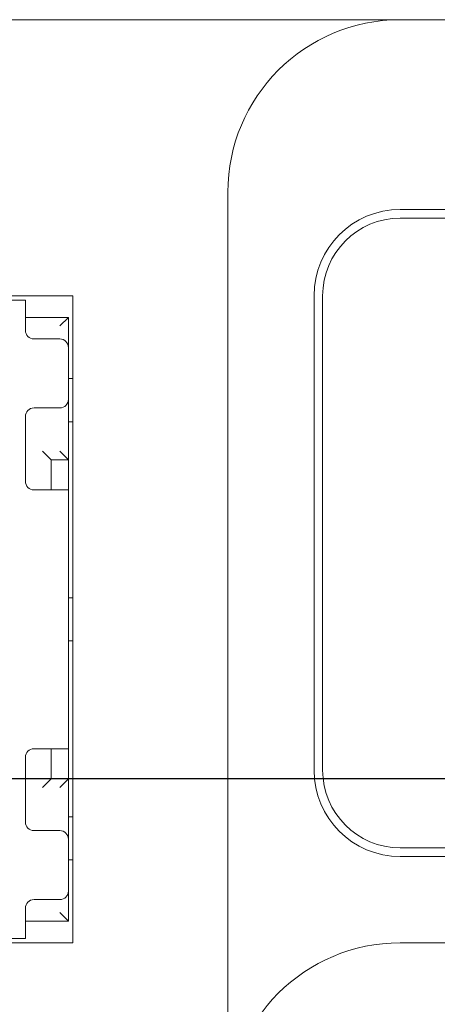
# Model space of a CAD drawing. Header units: millimetres. Extents: x 2293 to 4250, y -591 to 894.
# Tile 113 of 117: x 3926.5 to 3931.35, y 734.37 to 745.78. Entities that reach past the tile are written whole.
import ezdxf

# ---------------------------------------------------------------- set-up
doc = ezdxf.new("R2010")
doc.units = ezdxf.units.MM
doc.header["$PDSIZE"] = -1
doc.layers.add('1', color=7, linetype='Continuous', lineweight=13)
doc.dimstyles.new('ISO-25', dxfattribs={"dimtxt": 2.5, "dimasz": 2.5, "dimexe": 1.25, "dimexo": 0.625, "dimtad": 1, "dimtxsty": 'Standard', "dimcen": 2.5, "dimadec": 0, "dimazin": 0, "dimtfac": 1, "dimtmove": 0, "dimatfit": 3, "dimfxl": 1, "dimarcsym": 0})

# ---------------------------------------------------------------- blocks, each defined once
blk = doc.blocks.new('*D74')
at = {"color": 0, "lineweight": -2}
for p, q in [((4006.215, 736.982), (3878.615, 736.982)), ((3880.615, 732.902), (3880.615, 722.756)), ((3880.615, 706.062), (3880.615, 716.208)), ((3898.415, 701.982), (3878.615, 701.982))]:
    blk.add_line(p, q, dxfattribs=at)
at = {"color": 0}
for points in [[(3881.295, 732.902), (3879.935, 732.902), (3880.615, 736.982)], [(3879.935, 706.062), (3881.295, 706.062), (3880.615, 701.982)]]:
    blk.add_solid(points, dxfattribs=at)
at = {"layer": 'Defpoints', "color": 0}
for p in [(3880.615, 736.982), (4006.215, 736.982), (3898.415, 701.982)]:
    blk.add_point(p, dxfattribs=at)
at = {"color": 0, "insert": (3880.615, 719.482), "char_height": 3.5, "attachment_point": 5}
blk.add_mtext('(35)', dxfattribs=at)
blk = doc.blocks.new('*D76')
at = {"color": 0, "lineweight": -2}
for p, q in [((4006.215, 736.982), (4006.215, 657.931)), ((3898.415, 701.982), (3898.415, 657.931)), ((3902.495, 659.931), (4002.135, 659.931))]:
    blk.add_line(p, q, dxfattribs=at)
at = {"color": 0}
for points in [[(3902.495, 660.611), (3902.495, 659.251), (3898.415, 659.931)], [(4002.135, 659.251), (4002.135, 660.611), (4006.215, 659.931)]]:
    blk.add_solid(points, dxfattribs=at)
at = {"layer": 'Defpoints', "color": 0}
for p in [(4006.215, 736.982), (3898.415, 701.982), (4006.215, 659.931)]:
    blk.add_point(p, dxfattribs=at)
at = {"color": 0, "insert": (3952.315, 663.496), "char_height": 3.5, "attachment_point": 5}
blk.add_mtext('(107,8)', dxfattribs=at)

msp = doc.modelspace()

# ---------------------------------------------------------------- linework, layer by layer
at = {"layer": '1', "color": 92, "linetype": 'Continuous', "lineweight": 13}
for p, q in [((3903.115, 745.782), (3930.969, 745.782)), ((3930.915, 745.782), (4001.515, 745.782)), ((3928.915, 735.911), (3928.915, 743.782)), ((3925.465, 742.532), (3926.565, 742.532)), ((3927.065, 742.332), (3926.565, 742.332)), ((3927.065, 742.332), (3927.065, 741.982)), ((3927.065, 741.382), (3927.065, 740.682)), ((3926.865, 740.682), (3927.065, 740.682)), ((3927.065, 737.332), (3927.065, 740.332)), ((3927.065, 735.332), (3926.565, 735.332)), ((3926.565, 735.132), (3925.465, 735.132)), ((4001.515, 735.082), (3930.915, 735.082))]:
    msp.add_line(p, q, dxfattribs=at)
at = {"layer": '1', "color": 7, "linetype": 'Continuous', "lineweight": 18}
for p, q in [((3930.915, 745.782), (3903.115, 745.782)), ((3930.915, 745.782), (4001.515, 745.782)), ((3928.915, 735.911), (3928.915, 743.782)), ((3978.175, 743.582), (3930.915, 743.582)), ((3930.915, 743.482), (3978.175, 743.482)), ((3919.615, 742.582), (3927.115, 742.582)), ((3927.115, 742.582), (3927.115, 735.082)), ((3929.915, 737.082), (3929.915, 742.582)), ((3930.015, 737.082), (3930.015, 742.582)), ((3926.565, 742.532), (3925.465, 742.532)), ((3926.565, 742.532), (3926.565, 742.232)), ((3927.065, 742.332), (3926.565, 742.332)), ((3927.065, 742.332), (3926.965, 742.232)), ((3927.065, 741.982), (3927.065, 742.332)), ((3926.565, 742.232), (3926.565, 742.182)), ((3926.665, 742.082), (3926.965, 742.082)), ((3927.065, 741.382), (3927.065, 741.982)), ((3927.065, 741.622), (3927.115, 741.622)), ((3927.065, 740.682), (3927.065, 741.382)), ((3926.965, 741.282), (3926.665, 741.282)), ((3926.565, 741.182), (3926.565, 740.432)), ((3927.115, 741.122), (3927.065, 741.122)), ((3926.865, 740.682), (3926.765, 740.782)), ((3927.065, 740.682), (3926.965, 740.782)), ((3926.865, 740.682), (3927.065, 740.682)), ((3926.865, 740.332), (3926.865, 740.682)), ((3927.065, 740.682), (3927.065, 740.332)), ((3926.665, 740.332), (3926.765, 740.332)), ((3926.765, 740.332), (3927.065, 740.332)), ((3927.065, 737.332), (3927.065, 740.332)), ((3927.065, 739.082), (3927.115, 739.082)), ((3927.115, 738.582), (3927.065, 738.582)), ((3926.665, 737.332), (3926.765, 737.332)), ((3927.065, 737.332), (3926.765, 737.332)), ((3926.865, 736.982), (3926.865, 737.332)), ((3927.065, 737.332), (3927.065, 736.982)), ((3926.565, 736.482), (3926.565, 737.232)), ((3926.865, 736.982), (3926.765, 736.882)), ((3927.065, 736.982), (3926.865, 736.982)), ((3927.065, 736.982), (3926.965, 736.882)), ((3927.065, 736.282), (3927.065, 736.982)), ((3927.065, 736.542), (3927.115, 736.542)), ((3926.965, 736.382), (3926.665, 736.382)), ((3927.065, 735.682), (3927.065, 736.282)), ((3978.175, 736.182), (3930.915, 736.182)), ((3978.175, 736.082), (3930.915, 736.082)), ((3927.115, 736.042), (3927.065, 736.042)), ((3927.065, 735.332), (3927.065, 735.682)), ((3926.565, 735.432), (3926.565, 735.482)), ((3926.665, 735.582), (3926.965, 735.582)), ((3926.565, 735.432), (3926.565, 735.132)), ((3927.065, 735.332), (3926.965, 735.432)), ((3926.565, 735.332), (3927.065, 735.332)), ((3927.115, 735.082), (3919.615, 735.082)), ((3925.465, 735.132), (3926.565, 735.132)), ((4001.515, 735.082), (3930.915, 735.082))]:
    msp.add_line(p, q, dxfattribs=at)
at = {"layer": '1', "color": 92, "linetype": 'Continuous', "lineweight": 13}
for centre in [(3930.915, 743.782), (3930.915, 733.082)]:
    msp.add_arc(centre, 2, 90, 180, dxfattribs=at)
at = {"layer": '1', "color": 7, "linetype": 'Continuous', "lineweight": 18}
for centre, radius, start, end in [((3930.915, 743.782), 2, 90, 180), ((3930.915, 742.582), 1, 90, 180), ((3930.915, 742.582), 0.9, 90, 180), ((3926.665, 742.182), 0.1, 180, 270), ((3926.965, 741.982), 0.1, 0, 90), ((3926.965, 741.382), 0.1, 270, 0), ((3926.665, 741.182), 0.1, 90, 180), ((3926.665, 740.432), 0.1, 180, 270), ((3926.665, 737.232), 0.1, 90, 180), ((3930.915, 737.082), 1, 180, 270), ((3930.915, 737.082), 0.9, 180, 270), ((3926.665, 736.482), 0.1, 180, 270), ((3926.965, 736.282), 0.1, 0, 90), ((3926.965, 735.682), 0.1, 270, 0), ((3926.665, 735.482), 0.1, 90, 180), ((3930.915, 733.082), 2, 90, 180)]:
    msp.add_arc(centre, radius, start, end, dxfattribs=at)
msp.add_open_spline([(3928.915, 733.082), (3928.915, 733.093), (3928.915, 733.104), (3928.915, 733.126), (3928.915, 733.158), (3928.915, 733.191), (3928.915, 733.257), (3928.915, 733.301), (3928.915, 733.39), (3928.915, 733.436), (3928.915, 733.528), (3928.915, 733.574), (3928.915, 733.813), (3928.915, 734.019), (3928.915, 734.311), (3928.915, 734.371), (3928.915, 734.464), (3928.915, 734.495), (3928.915, 734.558), (3928.915, 734.59), (3928.915, 734.752), (3928.915, 734.887), (3928.915, 735.062), (3928.915, 735.098), (3928.915, 735.169), (3928.915, 735.206), (3928.915, 735.314), (3928.915, 735.388), (3928.915, 735.609), (3928.915, 735.758), (3928.915, 735.911)], degree=3, knots=[0, 0, 0, 0, 0.015625, 0.015625, 0.03125, 0.0625, 0.0625, 0.125, 0.125, 0.1875, 0.1875, 0.25, 0.25, 0.5, 0.5, 0.5625, 0.5625, 0.59375, 0.59375, 0.625, 0.625, 0.75, 0.75, 0.78125, 0.78125, 0.8125, 0.8125, 0.875, 0.875, 1, 1, 1, 1], dxfattribs=at)

# ---------------------------------------------------------------- dimensions: what is measured, and where the dimension line sits
at = {"color": 1}
dim = msp.add_linear_dim(base=(3880.615, 736.982), p1=(3898.415, 701.982), p2=(4006.215, 736.982), angle=90, text='(<>)', dimstyle='ISO-25', override={"dimtxt": 3.5, "dimasz": 4.08, "dimexe": 2, "dimexo": 0, "dimgap": 1.524, "dimtih": 1, "dimtoh": 1, "dimdec": 0, "dimzin": 0, "dimtxsty": 'Standard', "dimadec": 2, "dimtzin": 0}, dxfattribs=at)
dim.commit()
dim.dimension.update_dxf_attribs({"geometry": '*D74', "text_midpoint": (3880.615, 719.482)})
dim = msp.add_linear_dim(base=(4006.215, 659.931), p1=(3898.415, 701.982), p2=(4006.215, 736.982), text='(<>)', dimstyle='ISO-25', override={"dimtxt": 3.5, "dimasz": 4.08, "dimexe": 2, "dimexo": 0, "dimgap": 1.524, "dimtih": 1, "dimtoh": 1, "dimdec": 1, "dimzin": 0, "dimtxsty": 'Standard', "dimadec": 2, "dimtzin": 0}, dxfattribs=at)
dim.commit()
dim.dimension.update_dxf_attribs({"geometry": '*D76', "text_midpoint": (3952.315, 663.496)})

doc.saveas('drawing.dxf')
